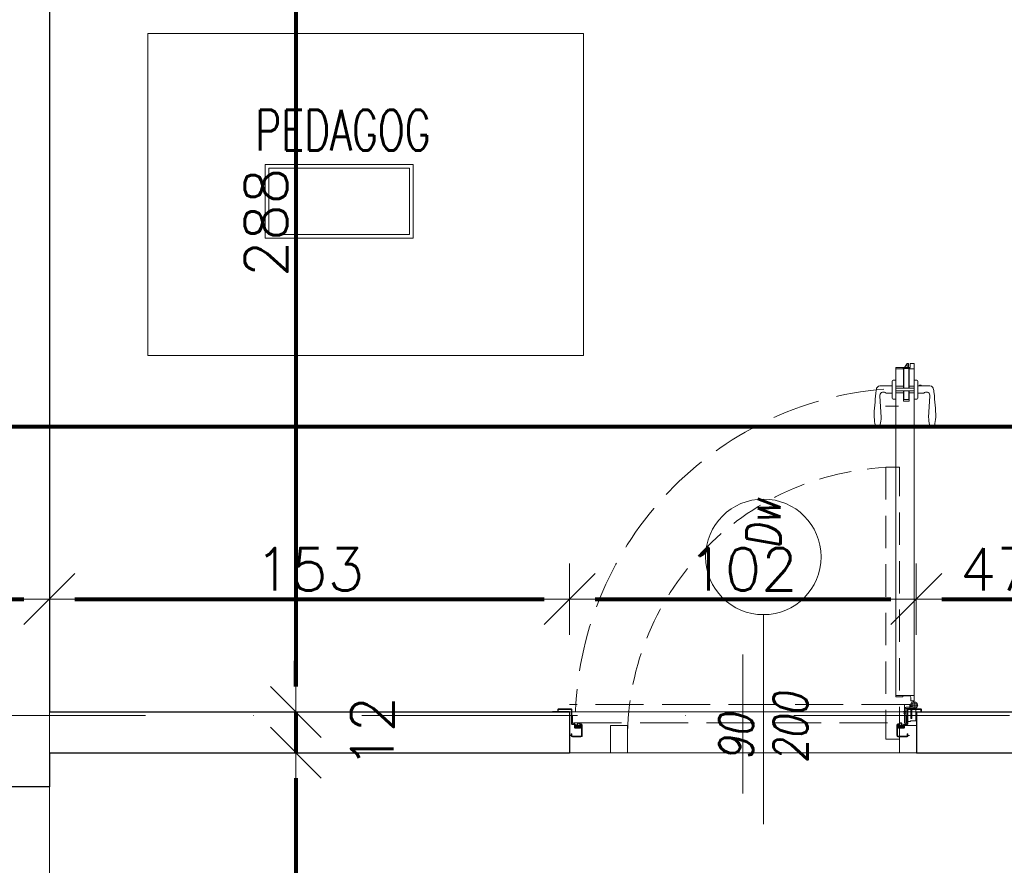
# Model space of a CAD drawing. Header units: metres. Extents: x 7408630 to 15602436, y 5561464 to 13303678.
# Tile 110 of 123: x 7411960 to 7412250, y 5566950 to 5567199. Entities that reach past the tile are written whole.
import ezdxf
from ezdxf.enums import TextEntityAlignment as Align

# ---------------------------------------------------------------- set-up
doc = ezdxf.new("R2010")
doc.units = ezdxf.units.M
doc.header["$MEASUREMENT"] = 0
for name, pattern in [('CENTER', [0.6, 0.375, -0.075, 0.075, -0.075]), ('DASHDOT', [25.4, 12.7, -6.35, 0, -6.35]), ('HIDDEN', [9.525, 6.35, -3.175]), ('Hidden Line', [391.222223, 282.222223, -109]), ('HIDDEN2', [4.7625, 3.175, -1.5875])]:
    doc.linetypes.add(name, pattern=pattern)
for name, color, linetype, lineweight in [('! opisy okien elewacja', 7, 'Continuous', 0), ('!! 0_ Istn-sciany', 3, 'Continuous', 30), ('!! 0_ Istn-widok', 1, 'Continuous', 15), ('!! 0_Istn-drzwi', 1, 'Continuous', 13), ('!! 0_Opis_pom', 9, 'Continuous', 13), ('!! 0_Osie', 1, 'DASHDOT', 13), ('!! 1_drzwi-linia', 213, 'Continuous', 5), ('!! 1_OPIS POM NOWE', 140, 'Continuous', 5), ('!! 2_drzwi opis', 151, 'Continuous', 9), ('!! wymiary osi', 250, 'Continuous', 5), ('0-osie-liniA', 14, 'DASHDOT', 5), ('Granica', 112, 'Continuous', 80)]:
    doc.layers.add(name, color=color, linetype=linetype, lineweight=lineweight)
doc.layers.add('!! 2_WYBURZENIA DO REMONTU', color=7, linetype='Continuous', lineweight=0, true_color=0x4d4d4d, plot=False)
doc.layers.add('Powierzchnia', color=140, linetype='Continuous', lineweight=5, plot=False)
doc.styles.add('50', font='ROMANS.shx', dxfattribs={"width": 0.8, "oblique": 10, "height": 10})
doc.styles.add('ARIAL', font='tahoma.ttf')
doc.styles.add('TXT', font='simplex.shx')
doc.dimstyles.new('DIM50', dxfattribs={"dimscale": 5, "dimtxt": 2, "dimasz": 1, "dimexe": 0, "dimexo": 0, "dimgap": 0.5, "dimtad": 1, "dimdec": 4, "dimrnd": 0.5, "dimdsep": 46, "dimtxsty": 'TXT', "dimblk": 'TICK1', "dimblk1": 'TICK1', "dimblk2": 'TICK1', "dimsah": 1, "dimcen": 0, "dimse1": 1, "dimse2": 1, "dimclrd": 1, "dimclre": 7, "dimclrt": 9, "dimadec": 0, "dimazin": 0, "dimtfac": 1, "dimtdec": 4, "dimtmove": 2, "dimatfit": 3, "dimldrblk": 'TICK1', "dimfxl": 1, "dimtolj": 1, "dimarcsym": 0})

# ---------------------------------------------------------------- blocks, each defined once
blk = doc.blocks.new('BLOK OSI')
at = {"layer": '0-osie-liniA', "ltscale": 5}
blk.add_lwpolyline([(48639.25763, -194702.0883), (55442.2848, -194702.0883)], dxfattribs=at)
blk = doc.blocks.new('1_ok-opis')
blk.add_line((0, 111.61), (0, 50))
blk.add_circle((0, 128.61), 17)
at = {"style": '50', "oblique": 10, "width": 0.8}
for tag, rotation, p in [('NR', 90, (0, 128.61)), ('NR', 270, (0, 128.61)), ('SZEROKOŚĆ', 90, (-8, 78.29)), ('SZEROKOŚĆ', 270, (8, 78.29)), ('WYSOKOŚĆ', 270, (-8, 78.29)), ('WYSOKOŚĆ', 90, (8, 78.29))]:
    blk.add_attdef(tag, text='', height=10, rotation=rotation, dxfattribs=at).set_placement(p, align=Align.MIDDLE)
blk = doc.blocks.new('8544-EI60')
at = {"color": 254, "true_color": 0xe9d9be}
for p, q in [((-5.3, 0), (6, 0)), ((6, 0), (7.4, -1.4)), ((-7.5, -2.2), (-7.5, -2.2)), ((-7.5, -5.2), (-7.5, -5.2)), ((-7.5, -8.2), (-7.5, -8.2)), ((-5.6, -0.1), (-7.4, -1.9)), ((-5.5, -3), (-7.4, -4.9)), ((-5.5, -6), (-7.4, -7.9)), ((-5.5, -1.4), (-6.6, -2.6)), ((-5.5, -4.4), (-6.6, -5.6)), ((-5.5, -7.4), (-6.6, -8.6)), ((-5.5, -3), (-5.5, -1.4)), ((-5.5, -6), (-5.5, -4.4)), ((-5.5, -7.4), (-5.3, -8)), ((-5.3, -8), (-1.2, -8)), ((-4.5, -3.9), (-4.5, -1)), ((-4.5, -1), (5, -1)), ((-4.5, -3.9), (0.4, -2.7)), ((-4.5, -5), (0.1, -3.8)), ((-4.5, -7), (-4.5, -5)), ((-4.5, -7), (-1.2, -7)), ((-0.7, -8.5), (-1.1, -12.4)), ((0.3, -8.6), (-0.1, -12.1)), ((3.1, -13.5), (-0.1, -13.5)), ((0.1, -3.8), (5.2, -7.4)), ((3, -12.5), (0.3, -12.5)), ((0.4, -2.7), (5, -6.1)), ((5, -6.1), (5, -1)), ((6, -1.4), (6.6, -2.1)), ((6, -3.2), (6, -1.4)), ((6, -3.2), (7.4, -4.5)), ((6, -4.6), (6.6, -5.3)), ((6, -6), (6, -4.6)), ((6.7, -6.4), (7.5, -6)), ((7.5, -1.7), (7.5, -1.7)), ((7.5, -4.9), (7.5, -4.9)), ((7.5, -8), (7.6, -9.4))]:
    blk.add_line(p, q, dxfattribs=at)
for centre, radius, start, end in [((-5.3, -0.5), 0.5, 90, 135), ((-7, -2.2), 0.5, 135, 180), ((-7, -2.2), 0.5, 180, 315), ((-7, -5.2), 0.5, 135, 180), ((-7, -5.2), 0.5, 180, 315), ((-7, -8.2), 0.5, 135, 180), ((-7, -8.2), 0.5, 180, 315), ((-1.2, -8.5), 1.5, 354.4366, 90), ((-1.2, -8.5), 0.5, 354.4366, 90), ((0.4, -12.5), 1.5, 174.4366, 180.4125), ((-0.1, -12.5), 1, 180.4125, 270), ((0.3, -12.1), 0.4, 174.4366, 270), ((3, -11.5), 1, 270, 290.1212), ((3.1, -12.5), 1, 270, 288.9845), ((0.1, -3.8), 9.19, 290.1212, 302.4406), ((0.1, -3.8), 10.2, 288.9845, 310.5414), ((3.7, -9.5), 2.5, 302.4406, 54.3761), ((6.5, -6), 0.5, 180, 296.5747), ((7, -1.7), 0.5, 225, 0), ((7, -4.9), 0.5, 225, 0), ((5.1, -9.7), 2.5, 310.5414, 5.5701), ((7, -1.7), 0.5, 0, 45), ((7, -4.9), 0.5, 0, 45)]:
    blk.add_arc(centre, radius, start, end, dxfattribs=at)
blk = doc.blocks.new('zaw-dr-90-p')
at = {"color": 2, "linetype": 'CENTER', "ltscale": 0.2}
for p, q in [((12, 0), (-12, 0)), ((0, 12), (0, -12)), ((24.5, 24), (31, 24)), ((24.5, 19), (31, 19))]:
    blk.add_line(p, q, dxfattribs=at)
at = {"ltscale": 0.2}
for p, q in [((10, 12), (6.5, 12)), ((10, 0), (10, 6.5))]:
    blk.add_line(p, q, dxfattribs=at)
blk.add_lwpolyline([(0, 6.5), (23.5, 6.5, 0.414214), (28, 11), (28, 31), (24.5, 31), (24.5, 11, -0.414214), (23.5, 10), (0, 10, 4.561698), (7.6, 6.5), (4.9, 4.2)], format="xyb", dxfattribs=at)
blk.add_lwpolyline([(10, 10), (10, 39), (6.5, 39), (6.5, 10)], dxfattribs=at)
blk.add_lwpolyline([(-0.2, -0.2), (-2.5, -0.2), (-2.5, 0.2), (-0.2, 0.2), (-0.2, 2.5), (0.2, 2.5), (0.2, 0.2), (2.8, 0.2), (2.8, -0.2), (0.2, -0.2), (0.2, -2.8), (-0.2, -2.8)], close=True)
blk.add_circle((0, 0), 6.5, dxfattribs=at)
blk = doc.blocks.new('drzwi 90- sc 12')
h = blk.add_hatch()
h.set_pattern_fill('ANSI37', color=256, scale=0.022, angle=0.001, style=0)
h.set_pattern_definition([(45.0010491, (2407.02095, 648.17796), (-0.04939231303, 0.04939050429), []), (135.0010491, (2407.02095, 648.17796), (-0.04939050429, -0.04939231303), [])])
h.paths.add_polyline_path([(-13715.37, 20305.72), (-13715.57, 20305.72), (-13715.57, 20307.72), (-13715.37, 20307.72)])
h = blk.add_hatch()
h.set_pattern_fill('ANSI37', color=256, scale=0.022, angle=0.001, style=0)
h.set_pattern_definition([(135.0010491, (4473.9854, -4604.62511), (0.04939050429, 0.04939231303), []), (45.0010491, (4473.9854, -4604.62511), (0.04939231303, -0.04939050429), [])])
h.paths.add_polyline_path([(-13617.17, 20305.72), (-13616.97, 20305.72), (-13616.97, 20306.72), (-13617.17, 20306.72)])
h.paths.add_polyline_path([(-13617.17, 20306.72), (-13616.97, 20306.72), (-13616.97, 20307.72), (-13617.17, 20307.72)])
for p, q in [((-13620.32, 20410.16), (-13620.32, 20313.77)), ((-13616.12, 20410.26), (-13620.22, 20410.26)), ((-13616.12, 20410.26), (-13620, 20410.26)), ((-13618.17, 20410.26), (-13618.17, 20409.96)), ((-13618.17, 20410.26), (-13616.22, 20410.26)), ((-13618.17, 20410.26), (-13616.22, 20410.26)), ((-13617.77, 20410.26), (-13616.92, 20411.46)), ((-13616.92, 20410.26), (-13616.92, 20411.46)), ((-13616.62, 20411.46), (-13616.92, 20411.46)), ((-13616.62, 20411.46), (-13616.92, 20411.46)), ((-13616.62, 20410.26), (-13616.62, 20411.46)), ((-13616.62, 20410.26), (-13616.62, 20411.26)), ((-13616.62, 20410.66), (-13616.62, 20410.86)), ((-13616.22, 20410.26), (-13616.22, 20409.96)), ((-13616.22, 20409.96), (-13616.22, 20410.26)), ((-13616.12, 20410.26), (-13616.12, 20411.46)), ((-13616.12, 20411.46), (-13615.02, 20411.46)), ((-13614.92, 20411.36), (-13614.92, 20313.77)), ((-13618, 20409.86), (-13620.32, 20409.86)), ((-13618.17, 20409.96), (-13616.22, 20409.96)), ((-13618, 20404.16), (-13618, 20409.96)), ((-13617.9, 20404.16), (-13617.9, 20409.96)), ((-13616.5, 20404.16), (-13616.5, 20409.96)), ((-13616.4, 20404.16), (-13616.4, 20409.96)), ((-13614.92, 20409.86), (-13616.4, 20409.86)), ((-13618, 20404.76), (-13620.32, 20404.76)), ((-13616.4, 20404.76), (-13614.92, 20404.76)), ((-13620.32, 20404.16), (-13614.92, 20404.16)), ((-13620.32, 20403.36), (-13614.92, 20403.36)), ((-13618, 20402.76), (-13620.32, 20402.76)), ((-13618, 20400.34), (-13618, 20403.36)), ((-13617.9, 20400.84), (-13617.9, 20403.36)), ((-13616.5, 20400.84), (-13616.5, 20403.36)), ((-13616.4, 20400.34), (-13616.4, 20403.36)), ((-13616.4, 20402.76), (-13614.92, 20402.76)), ((-13619.54, 20398.92), (-13623.37, 20398.92)), ((-13619.54, 20398.92), (-13623.37, 20398.92)), ((-13618, 20400.34), (-13616.4, 20400.34)), ((-13616.5, 20400.84), (-13617.9, 20400.84)), ((-13617.9, 20400.84), (-13616.5, 20400.84)), ((-13620.32, 20313.47), (-13620.32, 20317.97)), ((-13614.92, 20312.27), (-13614.92, 20317.97)), ((-13614.92, 20313.77), (-13620.32, 20313.77)), ((-13618.22, 20313.37), (-13620.22, 20313.37)), ((-13618.22, 20313.67), (-13618.22, 20313.37)), ((-13618.22, 20313.67), (-13616.42, 20313.67)), ((-13615.92, 20313.17), (-13615.92, 20312.17)), ((-13615.92, 20312.17), (-13615.02, 20312.17)), ((-13617.77, 20311.12), (-13617.77, 20305.72)), ((-13617.77, 20311.12), (-13617.77, 20305.72)), ((-13617.37, 20309.92), (-13617.37, 20305.82)), ((-13616.17, 20309.92), (-13617.37, 20309.92)), ((-13616.17, 20309.92), (-13616.17, 20311.02)), ((-13715.57, 20308.32), (-13715.57, 20308.56)), ((-13715.57, 20307.69), (-13715.57, 20308.56)), ((-13715.57, 20307.82), (-13715.57, 20308.56)), ((-13715.57, 20307.72), (-13715.37, 20307.72)), ((-13715.77, 20301.96), (-13716.27, 20301.96)), ((-13616.77, 20301.96), (-13616.27, 20301.96))]:
    blk.add_line(p, q)
at = {"ltscale": 0.2}
for p, q in [((-13621.38, 20404.81), (-13624.98, 20404.81)), ((-13621.38, 20406.26), (-13621.38, 20401.26)), ((-13620.32, 20406.56), (-13621.08, 20406.56)), ((-13614.92, 20406.56), (-13614.16, 20406.56)), ((-13613.86, 20406.26), (-13613.86, 20401.26)), ((-13613.86, 20404.81), (-13610.26, 20404.81)), ((-13613.36, 20405.01), (-13613.36, 20404.81)), ((-13613.36, 20405.01), (-13612.86, 20405.01)), ((-13612.86, 20405.01), (-13612.86, 20404.81)), ((-13624.98, 20401.86), (-13624.58, 20395.61)), ((-13621.38, 20402.71), (-13622.87, 20402.71)), ((-13613.86, 20402.71), (-13612.38, 20402.71)), ((-13610.26, 20401.86), (-13610.66, 20395.61)), ((-13620.32, 20400.96), (-13621.08, 20400.96)), ((-13614.92, 20400.96), (-13614.16, 20400.96))]:
    blk.add_line(p, q, dxfattribs=at)
at = {"linetype": 'Hidden Line', "lineweight": 9, "ltscale": 0.05}
for p, q in [((-13616.27, 20311.12), (-13716.27, 20311.12)), ((-13715.07, 20305.72), (-13617.47, 20305.72))]:
    blk.add_line(p, q, dxfattribs=at)
for points in [[(-13665.27, 20284.96), (-13665.27, 20325.83)], [(-13615.57, 20309.64), (-13615.32, 20309.64), (-13615.32, 20309.82), (-13616.32, 20309.82), (-13616.32, 20309.64), (-13615.92, 20309.64)], [(-13715.37, 20307.72), (-13715.37, 20305.72), (-13715.57, 20305.72), (-13715.57, 20307.72)]]:
    blk.add_lwpolyline(points)
at = {"lineweight": 30}
for points in [[(-13716.27, 20308.92), (-13721.27, 20308.92)], [(-13716.27, 20308.92), (-13716.27, 20296.92)], [(-13614.27, 20308.92), (-13609.27, 20308.92)], [(-13614.27, 20308.92), (-13614.27, 20296.92)]]:
    blk.add_lwpolyline(points, dxfattribs=at)
at = {"ltscale": 0.2}
for points in [[(-13715.57, 20307.51), (-13715.57, 20309.48, 0.414214), (-13715.91, 20309.82), (-13719.43, 20309.82, 0.414214), (-13719.77, 20309.48), (-13719.77, 20308.92), (-13719.59, 20308.92), (-13719.59, 20309.48, -0.414214), (-13719.43, 20309.64), (-13716.97, 20309.64)], [(-13716.97, 20309.64), (-13715.91, 20309.64, -0.414214), (-13715.75, 20309.48), (-13715.75, 20307.51)], [(-13615.92, 20309.64), (-13616.63, 20309.64, 0.414214), (-13616.79, 20309.48), (-13616.79, 20305.58, -0.414214), (-13617.13, 20305.24), (-13617.58, 20305.24, 0.414214), (-13617.74, 20305.08), (-13617.74, 20304.48, -0.414214), (-13618.08, 20304.14), (-13619.26, 20304.14, -0.414214), (-13619.6, 20304.48), (-13619.6, 20305.15, 1), (-13619.79, 20305.15), (-13619.79, 20301.96, 0.414214), (-13619.63, 20301.8), (-13617.11, 20301.8, 0.414214), (-13616.95, 20301.96), (-13616.95, 20302.52), (-13616.77, 20302.52), (-13616.77, 20301.96, -0.414214), (-13617.11, 20301.62), (-13619.63, 20301.62, -0.414214), (-13619.97, 20301.96), (-13619.97, 20305.15, -1), (-13619.42, 20305.15), (-13619.42, 20304.48, 0.414214), (-13619.26, 20304.32), (-13618.08, 20304.32, 0.414214), (-13617.92, 20304.48), (-13617.92, 20305.08, -0.414214), (-13617.58, 20305.42), (-13617.13, 20305.42, 0.414214), (-13616.97, 20305.58), (-13616.97, 20309.48, -0.414214), (-13616.63, 20309.82), (-13613.11, 20309.82, -0.414214), (-13612.77, 20309.48), (-13612.77, 20308.92), (-13612.95, 20308.92), (-13612.95, 20309.48, 0.414214), (-13613.11, 20309.64), (-13615.57, 20309.64)], [(-13616.43, 20309.49), (-13616.43, 20309.64), (-13616.63, 20309.64, 0.414214), (-13616.79, 20309.48), (-13616.79, 20306.14), (-13615.99, 20306.14), (-13615.99, 20306.34), (-13614.39, 20306.34), (-13614.39, 20309.64), (-13614.93, 20309.64), (-13614.93, 20309.49)], [(-13715.75, 20307.76), (-13715.75, 20305.58, 0.414214), (-13715.41, 20305.24), (-13714.96, 20305.24, -0.414214), (-13714.8, 20305.08), (-13714.8, 20304.48, 0.414214), (-13714.46, 20304.14), (-13713.28, 20304.14, 0.414214), (-13712.94, 20304.48), (-13712.94, 20305.15, -1), (-13712.75, 20305.15), (-13712.75, 20301.96, -0.414214), (-13712.91, 20301.8), (-13715.43, 20301.8, -0.414214), (-13715.59, 20301.96), (-13715.59, 20302.52), (-13715.77, 20302.52), (-13715.77, 20301.96, 0.414214), (-13715.43, 20301.62), (-13712.91, 20301.62, 0.414214), (-13712.57, 20301.96), (-13712.57, 20305.15, 1), (-13713.12, 20305.15), (-13713.12, 20304.48, -0.414214), (-13713.28, 20304.32), (-13714.46, 20304.32, -0.414214), (-13714.62, 20304.48), (-13714.62, 20305.08, 0.414214), (-13714.96, 20305.42), (-13715.41, 20305.42, -0.414214), (-13715.57, 20305.58), (-13715.57, 20307.64)]]:
    blk.add_lwpolyline(points, format="xyb", dxfattribs=at)
for points in [[(-13616.79, 20308.82), (-13616.97, 20308.82), (-13616.97, 20307.42), (-13616.79, 20307.42)], [(-13616.97, 20307.72), (-13617.17, 20307.72), (-13617.17, 20305.72), (-13616.97, 20305.72)]]:
    blk.add_lwpolyline(points, close=True)
for centre, radius, start, end in [((-13620.22, 20410.16), 0.1, 90, 180), ((-13615.02, 20411.36), 0.1, 0, 90), ((-13620.22, 20313.47), 0.1, 180, 270), ((-13616.42, 20313.17), 0.5, 0, 90), ((-13615.02, 20312.27), 0.1, 270, 0), ((-13616.27, 20311.02), 0.1, 0, 90), ((-13617.47, 20305.82), 0.1, 270, 0)]:
    blk.add_arc(centre, radius, start, end)
for centre, radius, start, end in [((-13624.98, 20403.76), 1.05, 90, 180), ((-13621.08, 20406.26), 0.3, 90, 180), ((-13614.16, 20406.26), 0.3, 0, 90), ((-13610.26, 20403.76), 1.05, 0, 90), ((-13623.93, 20401.96), 1.05, 58.6119, 185.465), ((-13622.87, 20403.71), 1, 238.6119, 270), ((-13612.38, 20403.71), 1, 270, 301.3881), ((-13611.31, 20401.96), 1.05, 354.535, 121.3881), ((-13621.08, 20401.26), 0.3, 180, 270), ((-13614.16, 20401.26), 0.3, 270, 0), ((-13625.63, 20393.35), 0.74, 198.9246, 270), ((-13609.61, 20393.35), 0.74, 270, 341.0754)]:
    blk.add_arc(centre, radius, start, end, dxfattribs=at)
at = {"linetype": 'Hidden Line', "lineweight": 9, "ltscale": 0.05}
blk.add_arc((-13615.5, 20305.14), 99.12, 94.8005, 177.6944, dxfattribs=at)
at = {"ltscale": 0.2}
blk.add_ellipse((-13625.63, 20395.61), major_axis=(0, 3), ratio=0.347016, start_param=3.132997, end_param=4.712389, dxfattribs=at)
at = {"ltscale": 0.2, "extrusion": (0, 0, -1)}
blk.add_ellipse((-13609.62, 20395.61), major_axis=(0, 3), ratio=0.347016, start_param=3.132997, end_param=4.712389, dxfattribs=at)
at = {"ltscale": 0.2}
for points in [[(-13626.03, 20403.76), (-13626.09, 20403.41), (-13626.32, 20401.88), (-13626.44, 20399.16), (-13626.83, 20395.94), (-13626.48, 20393.94), (-13626.33, 20393.11)], [(-13609.21, 20403.76), (-13609.16, 20403.41), (-13608.93, 20401.88), (-13608.8, 20399.16), (-13608.41, 20395.94), (-13608.76, 20393.94), (-13608.91, 20393.11)]]:
    blk.add_open_spline(points, degree=3, knots=[0, 0, 0, 0, 1.06066, 4.623314, 8.177981, 10.699943, 10.699943, 10.699943, 10.699943], dxfattribs=at)
at = {"xscale": 0.09999999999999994, "yscale": 0.09999999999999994, "zscale": 0.09999999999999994, "rotation": 180.0000000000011}
for name, p in [('zaw-dr-90-p', (-13614.92, 20310.92)), ('8544-EI60', (-13618.67, 20304.32))]:
    blk.add_blockref(name, p, dxfattribs=at)
at = {"extrusion": (0, 0, -1), "xscale": 0.09999999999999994, "yscale": 0.09999999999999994, "zscale": -0.1, "rotation": 179.9999999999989}
blk.add_blockref('8544-EI60', (13713.87, 20304.32), dxfattribs=at)
blk = doc.blocks.new('TICK1')
at = {"color": 0}
for p, q in [((0, -1.4), (0, 1.4)), ((0, 0), (-1, 0))]:
    blk.add_line(p, q, dxfattribs=at)
at = {"color": 2}
blk.add_line((-1, -1), (1, 1), dxfattribs=at)
blk = doc.blocks.new('*D556')
at = {"layer": '!! wymiary osi', "color": 1, "lineweight": -2, "transparency": 16777216}
blk.add_line((72551.92, -194606.38), (72635.92, -194606.38), dxfattribs=at)
at = {"layer": 'DEFPOINTS', "color": 0, "transparency": 16777216}
for p in [(72643.42, -194606.38), (72544.42, -194639.59), (72643.42, -194639.59)]:
    blk.add_point(p, dxfattribs=at)
at = {"layer": '!! wymiary osi', "color": 1, "lineweight": -2, "transparency": 16777216, "xscale": 7.5, "yscale": 7.5, "zscale": 7.5, "rotation": 180}
blk.add_blockref('TICK1', (72544.42, -194606.38), dxfattribs=at)
at = {"layer": '!! wymiary osi', "color": 1, "lineweight": -2, "transparency": 16777216, "xscale": 7.5, "yscale": 7.5, "zscale": 7.5}
blk.add_blockref('TICK1', (72643.42, -194606.38), dxfattribs=at)
at = {"layer": '!! wymiary osi', "color": 9, "transparency": 16777216, "insert": (72593.92, -194597.63), "char_height": 12.5, "attachment_point": 5, "style": 'TXT'}
blk.add_mtext('\\A1;99', dxfattribs=at)
blk = doc.blocks.new('*D557')
at = {"layer": '!! wymiary osi', "color": 1, "lineweight": -2, "transparency": 16777216}
blk.add_line((72650.92, -194606.38), (72788.92, -194606.38), dxfattribs=at)
at = {"layer": 'DEFPOINTS', "color": 0, "transparency": 16777216}
for p in [(72796.42, -194606.38), (72643.42, -194639.59), (72796.42, -194639.59)]:
    blk.add_point(p, dxfattribs=at)
at = {"layer": '!! wymiary osi', "color": 1, "lineweight": -2, "transparency": 16777216, "xscale": 7.5, "yscale": 7.5, "zscale": 7.5, "rotation": 180}
blk.add_blockref('TICK1', (72643.42, -194606.38), dxfattribs=at)
at = {"layer": '!! wymiary osi', "color": 1, "lineweight": -2, "transparency": 16777216, "xscale": 7.5, "yscale": 7.5, "zscale": 7.5}
blk.add_blockref('TICK1', (72796.42, -194606.38), dxfattribs=at)
at = {"layer": '!! wymiary osi', "color": 9, "transparency": 16777216, "insert": (72719.92, -194597.63), "char_height": 12.5, "attachment_point": 5, "style": 'TXT'}
blk.add_mtext('\\A1;153', dxfattribs=at)
blk = doc.blocks.new('*D558')
at = {"layer": '!! wymiary osi', "color": 1, "lineweight": -2, "transparency": 16777216}
blk.add_line((72803.92, -194606.38), (72890.92, -194606.38), dxfattribs=at)
at = {"layer": 'DEFPOINTS', "color": 0, "transparency": 16777216}
for p in [(72898.42, -194606.38), (72796.42, -194639.59), (72898.42, -194639.59)]:
    blk.add_point(p, dxfattribs=at)
at = {"layer": '!! wymiary osi', "color": 1, "lineweight": -2, "transparency": 16777216, "xscale": 7.5, "yscale": 7.5, "zscale": 7.5, "rotation": 180}
blk.add_blockref('TICK1', (72796.42, -194606.38), dxfattribs=at)
at = {"layer": '!! wymiary osi', "color": 1, "lineweight": -2, "transparency": 16777216, "xscale": 7.5, "yscale": 7.5, "zscale": 7.5}
blk.add_blockref('TICK1', (72898.42, -194606.38), dxfattribs=at)
at = {"layer": '!! wymiary osi', "color": 9, "transparency": 16777216, "insert": (72847.42, -194597.63), "char_height": 12.5, "attachment_point": 5, "style": 'TXT'}
blk.add_mtext('\\A1;102', dxfattribs=at)
blk = doc.blocks.new('*D559')
at = {"layer": '!! wymiary osi', "color": 1, "lineweight": -2, "transparency": 16777216}
blk.add_line((72905.92, -194606.38), (72937.92, -194606.38), dxfattribs=at)
at = {"layer": 'DEFPOINTS', "color": 0, "transparency": 16777216}
for p in [(72945.42, -194606.38), (72898.42, -194639.59), (72945.42, -194639.59)]:
    blk.add_point(p, dxfattribs=at)
at = {"layer": '!! wymiary osi', "color": 1, "lineweight": -2, "transparency": 16777216, "xscale": 7.5, "yscale": 7.5, "zscale": 7.5, "rotation": 180}
blk.add_blockref('TICK1', (72898.42, -194606.38), dxfattribs=at)
at = {"layer": '!! wymiary osi', "color": 1, "lineweight": -2, "transparency": 16777216, "xscale": 7.5, "yscale": 7.5, "zscale": 7.5}
blk.add_blockref('TICK1', (72945.42, -194606.38), dxfattribs=at)
at = {"layer": '!! wymiary osi', "color": 9, "transparency": 16777216, "insert": (72921.92, -194597.63), "char_height": 12.5, "attachment_point": 5, "style": 'TXT'}
blk.add_mtext('\\A1;47', dxfattribs=at)
blk = doc.blocks.new('*D596')
at = {"layer": '!! wymiary osi', "color": 1, "lineweight": -2, "transparency": 16777216}
blk.add_line((72715.9, -194359.09), (72715.9, -194632.09), dxfattribs=at)
at = {"layer": 'DEFPOINTS', "color": 0, "transparency": 16777216}
for p in [(72662.76, -194351.59), (72662.76, -194639.59), (72715.9, -194639.59)]:
    blk.add_point(p, dxfattribs=at)
at = {"layer": '!! wymiary osi', "color": 1, "lineweight": -2, "transparency": 16777216, "xscale": 7.5, "yscale": 7.5, "zscale": 7.5}
for p, rotation in [((72715.9, -194351.59), 90), ((72715.9, -194639.59), 270)]:
    blk.add_blockref('TICK1', p, dxfattribs=dict(at, rotation=rotation))
at = {"layer": '!! wymiary osi', "color": 9, "transparency": 16777216, "insert": (72707.15, -194495.59), "char_height": 12.5, "attachment_point": 5, "rotation": 90, "style": 'TXT'}
blk.add_mtext('\\A1;288', dxfattribs=at)
blk = doc.blocks.new('*D597')
at = {"layer": '!! wymiary osi', "color": 1, "lineweight": -2, "transparency": 16777216}
for p, q in [((72715.9, -194632.09), (72715.9, -194624.59)), ((72715.9, -194639.59), (72715.9, -194651.59)), ((72715.9, -194659.09), (72715.9, -194666.59))]:
    blk.add_line(p, q, dxfattribs=at)
at = {"layer": 'DEFPOINTS', "color": 0, "transparency": 16777216}
for p in [(72662.76, -194639.59), (72662.76, -194651.59), (72715.9, -194651.59)]:
    blk.add_point(p, dxfattribs=at)
at = {"layer": '!! wymiary osi', "color": 1, "lineweight": -2, "transparency": 16777216, "xscale": 7.5, "yscale": 7.5, "zscale": 7.5}
for p, rotation in [((72715.9, -194639.59), 270), ((72715.9, -194651.59), 90)]:
    blk.add_blockref('TICK1', p, dxfattribs=dict(at, rotation=rotation))
at = {"layer": '!! wymiary osi', "color": 9, "transparency": 16777216, "insert": (72738.4, -194645.59), "char_height": 12.5, "attachment_point": 5, "rotation": 90, "style": 'TXT'}
blk.add_mtext('\\A1;12', dxfattribs=at)
blk = doc.blocks.new('*D598')
at = {"layer": '!! wymiary osi', "color": 1, "lineweight": -2, "transparency": 16777216}
blk.add_line((72715.9, -194659.09), (72715.9, -194804.09), dxfattribs=at)
at = {"layer": 'DEFPOINTS', "color": 0, "transparency": 16777216}
for p in [(72662.76, -194651.59), (72662.76, -194811.59), (72715.9, -194811.59)]:
    blk.add_point(p, dxfattribs=at)
at = {"layer": '!! wymiary osi', "color": 1, "lineweight": -2, "transparency": 16777216, "xscale": 7.5, "yscale": 7.5, "zscale": 7.5}
for p, rotation in [((72715.9, -194651.59), 90), ((72715.9, -194811.59), 270)]:
    blk.add_blockref('TICK1', p, dxfattribs=dict(at, rotation=rotation))
at = {"layer": '!! wymiary osi', "color": 9, "transparency": 16777216, "insert": (72707.15, -194731.59), "char_height": 12.5, "attachment_point": 5, "rotation": 90, "style": 'TXT'}
blk.add_mtext('\\A1;160', dxfattribs=at)
blk = doc.blocks.new('*D669')
at = {"layer": '!! wymiary osi', "color": 1, "lineweight": -2, "transparency": 16777216}
blk.add_line((75023.92, -194555.69), (72277.92, -194555.69), dxfattribs=at)
at = {"layer": 'DEFPOINTS', "color": 0, "transparency": 16777216}
for p in [(72270.42, -194555.69), (75031.42, -194626.59), (72270.42, -194944.59)]:
    blk.add_point(p, dxfattribs=at)
at = {"layer": '!! wymiary osi', "color": 1, "lineweight": -2, "transparency": 16777216, "xscale": 7.5, "yscale": 7.5, "zscale": 7.5, "rotation": 180}
blk.add_blockref('TICK1', (72270.42, -194555.69), dxfattribs=at)
at = {"layer": '!! wymiary osi', "color": 1, "lineweight": -2, "transparency": 16777216, "xscale": 7.5, "yscale": 7.5, "zscale": 7.5}
blk.add_blockref('TICK1', (75031.42, -194555.69), dxfattribs=at)
at = {"layer": '!! wymiary osi', "color": 9, "transparency": 16777216, "insert": (73650.92, -194546.94), "char_height": 12.5, "attachment_point": 5, "style": 'TXT'}
blk.add_mtext('\\A1;2761', dxfattribs=at)
blk = doc.blocks.new('A$C9c944097')
at = {"layer": '! opisy okien elewacja'}
blk.add_lwpolyline([(1295.42946, -61.92851), (1423.56224, -61.92851), (1423.56224, -156.63243), (1295.42946, -156.63243)], close=True, dxfattribs=at)
at = {"layer": '!! 0_ Istn-sciany'}
for points in [[(1266.5, 26.52787), (1266.5, -261.47213)], [(1266.5, -261.47213), (1419.5, -261.47213)], [(1419.5, -261.47213), (1419.5, -273.47213)], [(1521.5, -261.47213), (1568.5, -261.47213)], [(1521.5, -261.47213), (1521.5, -273.47213)], [(1266.5, -273.47213), (1419.5, -273.47213)], [(1266.5, -273.47213), (1266.5, -283.47213)], [(1521.5, -273.47213), (1684.5, -273.47213)], [(1266.5, -283.47213), (1222.5, -283.47213)]]:
    blk.add_lwpolyline(points, dxfattribs=at)
at = {"layer": '!! 0_ Istn-widok'}
blk.add_lwpolyline([(1266.5, -261.47213), (1266.5, -273.47213)], dxfattribs=at)
at = {"layer": '!! 0_ Istn-widok', "linetype": 'HIDDEN', "ltscale": 3}
blk.add_lwpolyline([(1266.5, -283.47213), (1266.5, -433.47213)], dxfattribs=at)
at = {"layer": '!! 0_Istn-drzwi'}
blk.add_lwpolyline([(1476.5, -244.47213), (1476.5, -294.47213)], dxfattribs=at)
at = {"layer": '!! 0_Opis_pom', "ltscale": 0.7}
for points in [[(1329.95035, -122.13665), (1373.47035, -122.13665), (1373.47035, -100.37665), (1329.95035, -100.37665)], [(1331.03835, -121.04865), (1372.38235, -121.04865), (1372.38235, -101.46465), (1331.03835, -101.46465)]]:
    blk.add_lwpolyline(points, close=True, dxfattribs=at)
at = {"layer": '!! 2_WYBURZENIA DO REMONTU', "linetype": 'HIDDEN2', "ltscale": 3}
for points in [[(1512.5, -189.47213), (1512.5, -269.47213), (1516.5, -269.47213), (1516.5, -189.47213)], [(1436.5, -265.47213), (1431.5, -265.47213), (1431.5, -273.47213), (1436.5, -273.47213)], [(1516.5, -265.47213), (1521.5, -265.47213), (1521.5, -273.47213), (1516.5, -273.47213)]]:
    blk.add_lwpolyline(points, close=True, dxfattribs=at)
blk.add_arc((1516.5, -269.47213), 80, 90, 180, dxfattribs=at)
at = {"layer": 'Powierzchnia'}
for points in [[(1266.5, -261.47213), (1568.5, -261.47213), (1568.5, 26.52787), (1266.5, 26.52787)], [(4241.5, -548.47213), (1448.5, -548.47213), (1448.5, -443.47213), (1266.5, -443.47213), (1266.5, -273.47213), (4241.5, -273.47213)]]:
    blk.add_lwpolyline(points, close=True, dxfattribs=at)
at = {"layer": '!! 0_Osie'}
blk.add_blockref('BLOK OSI', (-48933.21142, 194439.57635), dxfattribs=at)
at = {"layer": '!! 1_drzwi-linia'}
blk.add_blockref('drzwi 90- sc 12', (15135.7697, -20570.39647), dxfattribs=at)
at = {"layer": '!! 2_drzwi opis'}
ref = blk.add_blockref('1_ok-opis', (1476.5, -344.47197), dxfattribs=dict(at, xscale=-1, rotation=359.9999963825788))
ref.add_attrib('WYSOKOŚĆ', '90 ', dxfattribs={"layer": '0', "height": 10, "rotation": 89.9999964, "style": '50', "oblique": 10, "width": 0.8}).set_placement((1468.5, -266.18112), align=Align.MIDDLE)
ref.add_attrib('SZEROKOŚĆ', '200', dxfattribs={"layer": '0', "height": 10, "rotation": 89.9999964, "style": '50', "oblique": 10, "width": 0.8}).set_placement((1484.5, -266.18112), align=Align.MIDDLE)
ref.add_attrib('NR', 'Dw', dxfattribs={"layer": '0', "height": 10, "rotation": 89.9999964, "style": '50', "oblique": 10, "width": 0.8}).set_placement((1476.50001, -206.26483), align=Align.MIDDLE)
at = {"layer": '!! 0_Opis_pom', "ltscale": 0.7, "style": 'TXT', "width": 0.7}
blk.add_text('PEDAGOG', height=12, dxfattribs=at).set_placement((1352.82548, -96.33034), align=Align.CENTER)
at = {"layer": '!! 0_Opis_pom', "ltscale": 0.7, "style": 'ARIAL'}
for tag, p in [('B2,14', (2497.12282, -23.97252)), ('B2,12', (1965.56932, -35.77631)), ('B2,11', (1692.08817, -60.77765)), ('B2,16', (3818.15438, -63.71828)), ('B2,19.1', (5324.74708, -87.92078)), ('B2,17', (4129.82322, -93.25972)), ('B2,15', (3189.46558, -109.69496)), ('B2,10', (1351.71035, -111.25665)), ('B2,13', (2272.99389, -121.89624)), ('A2,5', (1075.52681, -127.78965)), ('B2,18', (4545.51277, -234.12017)), ('B2,19', (5775.76711, -239.42159)), ('A2,4', (318.83322, -329.3265)), ('A2.1', (994.53557, -353.44633)), ('B2.7', (3171.3557, -458.01164)), ('B2.2', (3599.26223, -690.3637)), ('A2.2', (994.53557, -692.67095)), ('B2,21', (4593.23787, -912.69388)), ('A2.3', (455.44717, -940.66614)), ('B2,9', (1798.58924, -939.09545)), ('B2,4', (3116.67143, -940.65712)), ('B2,3', (3297.35823, -941.16418)), ('B2,8', (2517.28573, -960.07338)), ('B2,20', (5834.09772, -965.70749)), ('B2.1', (3927.81794, -970.24709)), ('B2,5', (3309.56672, -1129.12418)), ('B2,6', (3122.36837, -1171.43557)), ('C2,2', (3435.86614, -1487.77973)), ('C2,1', (3957.73656, -2408.10352)), ('C2,3', (3457.72791, -2555.15039)), ('D1,1', (2554.19917, -3205.91504)), ('C2,4', (3866.78124, -3285.77383)), ('D1,4', (1780.27581, -3366.18103)), ('D1,6', (1380.86316, -3373.10994)), ('D1,3', (2098.36626, -3546.18257)), ('C2,5', (3178.15957, -3610.67242)), ('D1,5', (1914.6928, -3621.18339)), ('D1,2', (2201.15492, -3794.18451)), ('D1,7', (477.95048, -4408.76849)), ('D1,8', (338.43039, -4834.32895))]:
    blk.add_attdef(tag, text='', height=11.968, dxfattribs=at).set_placement(p, align=Align.MIDDLE_CENTER)
at = {"layer": '!! 1_OPIS POM NOWE', "style": 'ARIAL'}
for tag, p in [('C2.5B', (3593.7377, -3168.5911)), ('C2,5C', (3526.78796, -3281.02046)), ('C2.4', (3997.15534, -3347.99835)), ('E2,2', (2945.33506, -3413.31629)), ('C2,5A', (3566.4961, -3615.37865)), ('E2.9', (3984.52714, -3783.77287)), ('E2.7', (4645.53364, -3784.14655)), ('D1,2', (2903.25587, -3794.18451)), ('E2.2', (3405.83089, -4049.74196)), ('E2.8', (4380.36687, -4058.97571)), ('E2.6', (5154.87983, -4066.29138)), ('E2.1', (4427.07303, -4318.94156)), ('E2,3', (3401.59976, -4465.83792)), ('E2.4', (3758.95342, -4705.0924)), ('E2.5', (5238.11734, -4786.79525))]:
    blk.add_attdef(tag, text='', height=11.968, dxfattribs=at).set_placement(p, align=Align.MIDDLE_CENTER)
at = {"layer": '!! wymiary osi'}
for base, p1, p2, picture, middle in [((1338.97552, -261.47213), (1285.83966, 26.52787), (1285.83966, -261.47213), '*D596', (1330.22552, -117.47213)), ((1338.97552, -273.47213), (1285.83966, -261.47213), (1285.83966, -273.47213), '*D597', (1361.47552, -267.47213)), ((1338.97552, -433.47213), (1285.83966, -273.47213), (1285.83966, -433.47213), '*D598', (1330.22552, -353.47213))]:
    dim = blk.add_linear_dim(base=base, p1=p1, p2=p2, angle=90, dimstyle='DIM50', dxfattribs=at)
    dim.commit()
    dim.dimension.update_dxf_attribs({"geometry": picture, "text_midpoint": middle, "insert": (-71376.92327, 194378.11618)})
for base, p1, p2, picture, middle in [((893.5, -177.5692), (3654.5, -248.47213), (893.5, -566.47213), '*D669', (2274, -168.8192)), ((1266.5, -228.26416), (1167.5, -261.47213), (1266.5, -261.47213), '*D556', (1217, -219.51416)), ((1419.5, -228.26416), (1266.5, -261.47213), (1419.5, -261.47213), '*D557', (1343, -219.51416)), ((1521.5, -228.26416), (1419.5, -261.47213), (1521.5, -261.47213), '*D558', (1470.5, -219.51416)), ((1568.5, -228.26416), (1521.5, -261.47213), (1568.5, -261.47213), '*D559', (1545, -219.51416))]:
    dim = blk.add_linear_dim(base=base, p1=p1, p2=p2, dimstyle='DIM50', dxfattribs=at)
    dim.commit()
    dim.dimension.update_dxf_attribs({"geometry": picture, "text_midpoint": middle, "insert": (-71376.92327, 194378.11618)})

msp = doc.modelspace()

# ---------------------------------------------------------------- block references
at = {"layer": 'Granica'}
msp.add_blockref('A$C9c944097', (7410702.59401, 5567256.9858), dxfattribs=at)

doc.saveas('drawing.dxf')
